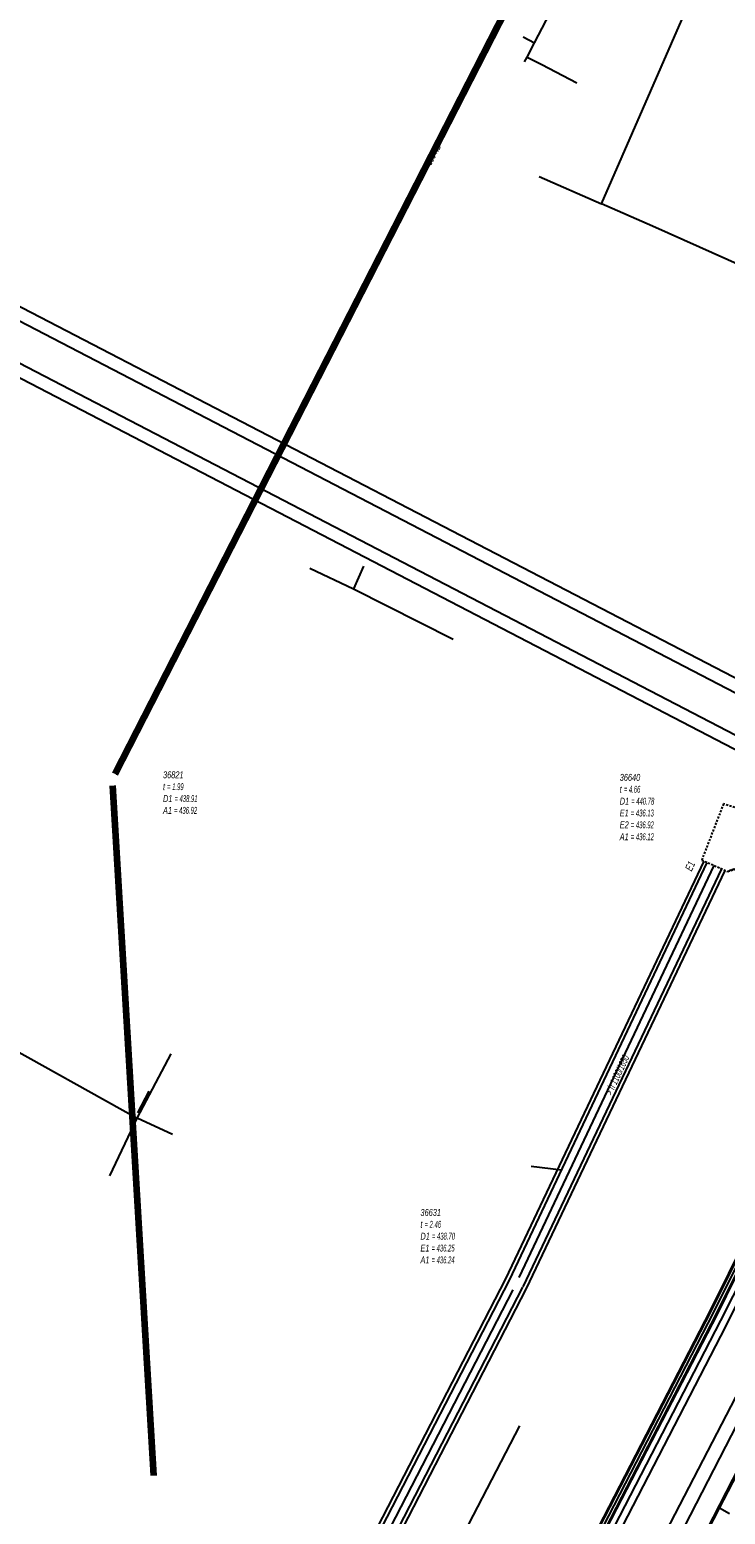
# Model space of a CAD drawing. Header units: metres. Extents: x 2695563 to 2696938, y 1260544 to 1262032.
# Tile 120 of 256: x 2696548 to 2696598, y 1261215 to 1261323. Entities that reach past the tile are written whole.
import ezdxf

# ---------------------------------------------------------------- set-up
doc = ezdxf.new("R2010")
doc.units = ezdxf.units.M
doc.linetypes.add('AUSGEZOGEN', pattern=[0])
doc.linetypes.add('STRICHLINIE2_S3', pattern=[0.25, 0.15, -0.1])
for name, color, linetype in [('AW_LK_ Haltung Text', 7, 'AUSGEZOGEN'), ('AW_LK_Ein-Auslauftext', 24, 'AUSGEZOGEN'), ('AW_LK_Haltung', 24, 'AUSGEZOGEN'), ('AW_LK_Normschacht Text', 24, 'AUSGEZOGEN'), ('AW_LK_Schacht Detailpolygon', 24, 'AUSGEZOGEN'), ('AW_LK_Trasselinie', 24, 'AUSGEZOGEN'), ('EW_LK_Trasseabs', 1, 'AUSGEZOGEN'), ('EW_LK_Trasserand', 1, 'AUSGEZOGEN'), ('FM_LK_SW_TRASSEKANTE', 94, 'AUSGEZOGEN'), ('GA_LK_Leitung', 32, 'AUSGEZOGEN'), ('WA_LK_Leitung', 171, 'AUSGEZOGEN')]:
    doc.layers.add(name, color=color, linetype=linetype)
doc.styles.add('ARIAL', font='arial.ttf')

# ---------------------------------------------------------------- blocks, each defined once
blk = doc.blocks.new('COMPLEXOBJECT_2029')
at = {"layer": 'EW_LK_Trasseabs', "color": 1, "linetype": 'AUSGEZOGEN', "transparency": 33554687}
blk.add_line((6596.97, 11215.43), (6602.41, 11225.94), dxfattribs=at)
blk.add_arc((6618.1, 11217.82), 17.67, 142.0155, 152.6195, dxfattribs=at)

msp = doc.modelspace()

# ---------------------------------------------------------------- hatches: boundary and pattern name
at = {"layer": 'EW_LK_Trasserand', "lineweight": 18, "transparency": 33554687}
h = msp.add_hatch(dxfattribs=at)
h.set_pattern_fill('MUSTER', color=1, scale=6075, style=0, pattern_type=2)
h.set_pattern_definition([(0, (2708005, 1273150), (6075, 6075), [6075, -6075]), (90, (2708005, 1273150), (-6075, 6075), [6075, -6075])])
h.paths.add_polyline_path([(2696603.45, 1261272.22), (2696511, 1261320.21), (2696509.76, 1261317.81), (2696602.21, 1261269.82)], flags=0)

# ---------------------------------------------------------------- linework, layer by layer
at = {"layer": 'AW_LK_Haltung', "linetype": 'AUSGEZOGEN', "transparency": 33554687}
for p, q in [((2696553.85, 1261268.69), (2696587.79, 1261334.98)), ((2696553.87, 1261268.68), (2696587.81, 1261334.97)), ((2696553.89, 1261268.67), (2696587.83, 1261334.96)), ((2696554.12, 1261268.55), (2696588.06, 1261334.85)), ((2696554.13, 1261268.54), (2696588.08, 1261334.84)), ((2696554.15, 1261268.53), (2696588.1, 1261334.83)), ((2696556.64, 1261217.61), (2696553.67, 1261267.74)), ((2696556.66, 1261217.61), (2696553.69, 1261267.74)), ((2696556.68, 1261217.61), (2696553.71, 1261267.74)), ((2696556.94, 1261217.63), (2696553.97, 1261267.75)), ((2696556.96, 1261217.63), (2696553.99, 1261267.76)), ((2696556.98, 1261217.63), (2696554.01, 1261267.76))]:
    msp.add_line(p, q, dxfattribs=at)
at = {"layer": 'AW_LK_Haltung', "color": 255, "transparency": 33554687}
for p, q in [((2696554, 1261268.61), (2696587.95, 1261334.91)), ((2696556.81, 1261217.62), (2696553.84, 1261267.75))]:
    msp.add_line(p, q, dxfattribs=at)
at = {"layer": 'AW_LK_Haltung', "color": 24, "linetype": 'AUSGEZOGEN', "transparency": 33554687}
for p, q in [((2696589.37, 1261310.04), (2696596.54, 1261326.47)), ((2696584.84, 1261312.04), (2696589.37, 1261310.04)), ((2696593.07, 1261308.41), (2696589.37, 1261310.04)), ((2696602.79, 1261304.09), (2696593.07, 1261308.41)), ((2696568.16, 1261283.57), (2696571.33, 1261282.05)), ((2696572.07, 1261283.71), (2696571.33, 1261282.05)), ((2696571.33, 1261282.05), (2696578.58, 1261278.41)), ((2696583.39, 1261232.02), (2696597.57, 1261261.95)), ((2696543.78, 1261250.16), (2696555.59, 1261243.6)), ((2696555.59, 1261243.6), (2696558.08, 1261248.26)), ((2696555.66, 1261243.97), (2696556.48, 1261245.56)), ((2696553.62, 1261239.4), (2696555.59, 1261243.6)), ((2696558.16, 1261242.41), (2696555.59, 1261243.6)), ((2696584.24, 1261240.1), (2696586.46, 1261239.84)), ((2696498.79, 1261068.38), (2696582.95, 1261231.12))]:
    msp.add_line(p, q, dxfattribs=at)
msp.add_lwpolyline([(2696583.41, 1261221.22), (2696564.14, 1261184.1), (2696560.59, 1261185.45), (2696560.1, 1261185.64)], dxfattribs=at)
at = {"layer": 'AW_LK_Schacht Detailpolygon', "color": 24, "linetype": 'STRICHLINIE2_S3', "transparency": 33554687}
msp.add_lwpolyline([(2696598.24, 1261266.44), (2696596.65, 1261262.35), (2696597.57, 1261261.95), (2696598.54, 1261261.52), (2696599.09, 1261261.69), (2696599.15, 1261261.43), (2696599.34, 1261260.82), (2696599.56, 1261260.27), (2696599.89, 1261259.66), (2696600.29, 1261260.02), (2696600, 1261260.47), (2696599.76, 1261261.01), (2696599.56, 1261261.88), (2696600.18, 1261262.12), (2696598.54, 1261261.52), (2696600.18, 1261262.12), (2696599.91, 1261262.77), (2696599.72, 1261263.45), (2696599.68, 1261264.09), (2696599.77, 1261264.91), (2696600, 1261265.84), (2696598.24, 1261266.44)], close=True, dxfattribs=at)
at = {"layer": 'AW_LK_Trasselinie', "color": 24, "linetype": 'AUSGEZOGEN', "transparency": 33554687}
for p, q in [((2696582.42, 1261231.92), (2696596.82, 1261262.27)), ((2696582.68, 1261231.82), (2696597.04, 1261262.17)), ((2696583.67, 1261231.34), (2696598.11, 1261261.71)), ((2696583.92, 1261231.22), (2696598.35, 1261261.59)), ((2696498.07, 1261068.74), (2696582.42, 1261231.92)), ((2696498.32, 1261068.64), (2696582.68, 1261231.82)), ((2696499.31, 1261068.12), (2696583.65, 1261231.3)), ((2696499.55, 1261067.99), (2696583.92, 1261231.22))]:
    msp.add_line(p, q, dxfattribs=at)
at = {"layer": 'EW_LK_Trasseabs', "color": 1, "linetype": 'AUSGEZOGEN', "transparency": 33554687}
for p, q in [((2696603.79, 1261273.12), (2696511.41, 1261321.04)), ((2696601.66, 1261269.03), (2696509.34, 1261316.96)), ((2696598.67, 1261214.84), (2696597.94, 1261215.24))]:
    msp.add_line(p, q, dxfattribs=at)
for points in [[(2696567.35, 1261159.79), (2696588.15, 1261199.81), (2696601.39, 1261225.51)], [(2696577.95, 1261176.73), (2696589.99, 1261199.81), (2696597.94, 1261215.24)]]:
    msp.add_lwpolyline(points, dxfattribs=at)
at = {"layer": 'EW_LK_Trasserand', "color": 1, "linetype": 'AUSGEZOGEN', "transparency": 33554687}
msp.add_lwpolyline([(2696603.45, 1261272.22), (2696511, 1261320.21), (2696509.76, 1261317.81), (2696602.21, 1261269.82), (2696603.45, 1261272.22)], close=True, dxfattribs=at)
at = {"layer": 'FM_LK_SW_TRASSEKANTE', "color": 94, "linetype": 'AUSGEZOGEN', "transparency": 33554687}
for points in [[(2696608.59, 1261241.59), (2696586.92, 1261199.81), (2696580.93, 1261188.27)], [(2696583.71, 1261187.73), (2696589.92, 1261199.81), (2696604.13, 1261227.47), (2696608.92, 1261241.41)]]:
    msp.add_lwpolyline(points, dxfattribs=at)
at = {"layer": 'GA_LK_Leitung', "color": 32, "linetype": 'AUSGEZOGEN', "transparency": 33554687}
msp.add_lwpolyline([(2696499.54, 1261037.2), (2696503.29, 1261039.21), (2696513.2, 1261058.28), (2696526.03, 1261083.28), (2696550.89, 1261131.82), (2696550.65, 1261135.99), (2696558.71, 1261151.48), (2696568.36, 1261170.31), (2696598.43, 1261228.5), (2696600.55, 1261232.74), (2696603.64, 1261239.39), (2696606.05, 1261245.24)], dxfattribs=at)
at = {"layer": 'WA_LK_Leitung', "color": 7, "linetype": 'AUSGEZOGEN', "transparency": 33554687}
msp.add_line((2696583.67, 1261322.17), (2696584.49, 1261321.74), dxfattribs=at)
at = {"layer": 'WA_LK_Leitung', "linetype": 'AUSGEZOGEN', "transparency": 33554687}
for p, q in [((2696599.94, 1261235), (2696597.27, 1261229.6)), ((2696599.97, 1261234.98), (2696597.29, 1261229.59)), ((2696600, 1261234.97), (2696597.32, 1261229.57)), ((2696600.39, 1261234.78), (2696597.71, 1261229.38)), ((2696600.42, 1261234.77), (2696597.74, 1261229.36)), ((2696600.45, 1261234.76), (2696597.77, 1261229.35)), ((2696597.27, 1261229.6), (2696549, 1261136.28)), ((2696597.29, 1261229.59), (2696549.04, 1261136.27)), ((2696597.32, 1261229.57), (2696549.07, 1261136.26)), ((2696597.71, 1261229.38), (2696549.51, 1261136.16)), ((2696597.74, 1261229.36), (2696549.54, 1261136.16)), ((2696597.77, 1261229.35), (2696549.57, 1261136.15))]:
    msp.add_line(p, q, dxfattribs=at)
at = {"layer": 'WA_LK_Leitung', "color": 255, "linetype": 'AUSGEZOGEN', "transparency": 33554687}
for p, q in [((2696600.2, 1261234.88), (2696597.52, 1261229.48)), ((2696597.52, 1261229.48), (2696549.29, 1261136.21))]:
    msp.add_line(p, q, dxfattribs=at)
at = {"layer": 'WA_LK_Leitung', "color": 7, "linetype": 'AUSGEZOGEN', "transparency": 33554687}
for points in [[(2696583.77, 1261320.37), (2696583.95, 1261320.71), (2696584.49, 1261321.74), (2696612.2, 1261374.77), (2696617.46, 1261384.71), (2696651.25, 1261449.53), (2696679.36, 1261503.63)], [(2696583.95, 1261320.71), (2696584.39, 1261320.49), (2696585.02, 1261320.16), (2696587.57, 1261318.84)], [(2696605.36, 1261244.95), (2696605.05, 1261244.19), (2696603.2, 1261239.65), (2696600.71, 1261234.2), (2696598.02, 1261228.89), (2696567.91, 1261170.59), (2696563.83, 1261162.51), (2696554.99, 1261145.57), (2696550.04, 1261136.07), (2696550.15, 1261133.53), (2696544.32, 1261122.14), (2696537.84, 1261109.71), (2696531.33, 1261097.07), (2696522.63, 1261080.26), (2696511.48, 1261058.57), (2696509.6, 1261054.94), (2696509, 1261053.78), (2696502.51, 1261041.1)]]:
    msp.add_lwpolyline(points, dxfattribs=at)

# ---------------------------------------------------------------- block references
at = {"layer": 'EW_LK_Trasseabs', "color": 1, "linetype": 'AUSGEZOGEN', "lineweight": -3, "transparency": 33554687}
msp.add_blockref('COMPLEXOBJECT_2029', (2690000.97, 1249999.81), dxfattribs=at)

# ---------------------------------------------------------------- texts
at = {"layer": 'AW_LK_ Haltung Text', "color": 24, "transparency": 33554687, "char_height": 0.5571, "attachment_point": 5, "style": 'ARIAL'}
for s, insert, width, rotation in [('\\A1;{\\fArial|i1|b0;\\H0.557054;\\W0.700000;\\C24;> \\W0.490000;300 NB}\\P', (2696577, 1261313.44), 2.4894, 62.1819), ('\\A1;{\\fArial|i1|b0;\\H0.557054;\\W0.700000;\\C24;> \\W0.490000;h 1100/1650}\\P', (2696590.5, 1261246.72), 3.7068, 64.9179)]:
    msp.add_mtext(s, dxfattribs=dict(at, insert=insert, width=width, rotation=rotation))
at = {"layer": 'AW_LK_Ein-Auslauftext', "color": 24, "transparency": 33554687, "insert": (2696595.92, 1261261.49), "char_height": 0.5571, "width": 0.8554, "attachment_point": 7, "rotation": 64.998, "style": 'ARIAL'}
msp.add_mtext('\\A1;{\\fArial|i1|b0;\\H0.557054;\\W0.700000;\\C24;E1}\\P', dxfattribs=at)
at = {"layer": 'AW_LK_Normschacht Text', "color": 24, "transparency": 33554687, "char_height": 0.5064, "attachment_point": 1, "line_spacing_factor": 1.024096, "style": 'ARIAL'}
for s, insert, width in [('\\A1;{\\fArial|i1|b0;\\H0.506413;\\W0.694273;\\C24;36821}\\P{\\fArial|i1|b0;\\H0.505000;\\W0.694273;\\C24;t \\W0.485991;= 1.99}\\P{\\fArial|i1|b0;\\H0.505000;\\W0.694273;\\C24;D1 \\W0.485991;= 438.91}\\P{\\fArial|i1|b0;\\H0.505000;\\W0.694273;\\C24;A1 \\W0.485991;= 436.92}\\P', (2696557.48, 1261268.8), 2.8337), ('\\A1;{\\fArial|i1|b0;\\H0.506413;\\W0.695136;\\C24;36640}\\P{\\fArial|i1|b0;\\H0.505000;\\W0.695136;\\C24;t \\W0.486595;= 4.66}\\P{\\fArial|i1|b0;\\H0.505000;\\W0.695136;\\C24;D1 \\W0.486595;= 440.78}\\P{\\fArial|i1|b0;\\H0.505000;\\W0.695136;\\C24;E1 \\W0.486595;= 436.13}\\P{\\fArial|i1|b0;\\H0.505000;\\W0.695136;\\C24;E2 \\W0.486595;= 436.92}\\P{\\fArial|i1|b0;\\H0.505000;\\W0.695136;\\C24;A1 \\W0.486595;= 436.12}\\P', (2696590.69, 1261268.61), 2.8407), ('\\A1;{\\fArial|i1|b0;\\H0.506413;\\W0.695182;\\C24;36631}\\P{\\fArial|i1|b0;\\H0.505000;\\W0.695182;\\C24;t \\W0.486627;= 2.46}\\P{\\fArial|i1|b0;\\H0.505000;\\W0.695182;\\C24;D1 \\W0.486627;= 438.70}\\P{\\fArial|i1|b0;\\H0.505000;\\W0.695182;\\C24;E1 \\W0.486627;= 436.25}\\P{\\fArial|i1|b0;\\H0.505000;\\W0.695182;\\C24;A1 \\W0.486627;= 436.24}\\P', (2696576.2, 1261236.99), 2.8374)]:
    msp.add_mtext(s, dxfattribs=dict(at, insert=insert, width=width))

doc.saveas('drawing.dxf')
